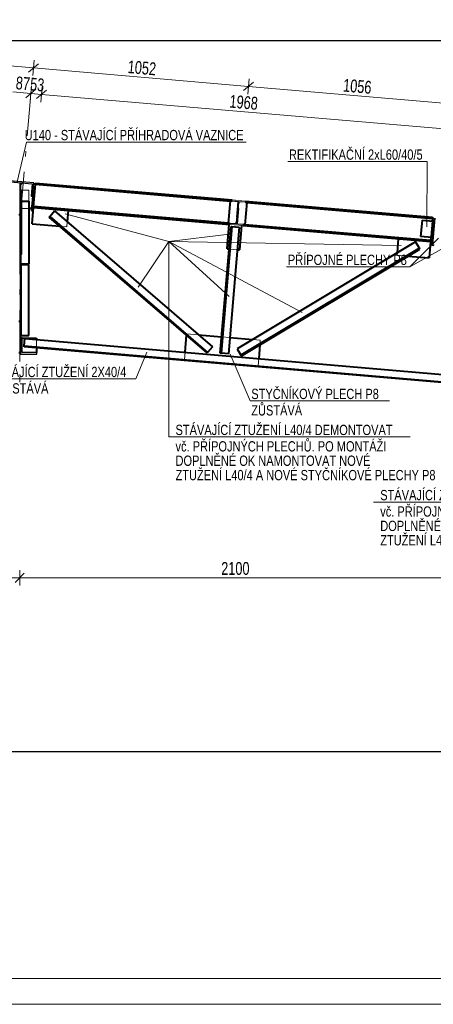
# Model space of a CAD drawing. Header units: metres. Extents: x 217 to 322, y -6 to 53.
# Tile 2 of 39: x 238.55 to 246.62, y -5.92 to 13.26. Entities that reach past the tile are written whole.
import ezdxf

# ---------------------------------------------------------------- set-up
doc = ezdxf.new("R2010")
doc.units = ezdxf.units.M
doc.linetypes.add('__RA_15', pattern=[1.7, 1, -0.3, 0.1, -0.3])
doc.linetypes.add('__RA_2', pattern=[0.4, 0.3, -0.1])
for name, color, linetype, lineweight in [('OSY', 204, '__RA_15', 13), ('POPIS', 7, 'Continuous', 13), ('SRAFY', 254, 'Continuous', 18), ('Standard', 7, 'Continuous', 40), ('VYZTUZ', 11, 'Continuous', 50)]:
    doc.layers.add(name, color=color, linetype=linetype, lineweight=lineweight)
doc.styles.add('ARIAL', font='ARIAL.TTF')

msp = doc.modelspace()

# ---------------------------------------------------------------- linework, layer by layer
at = {"layer": 'OSY', "color": 204, "linetype": '__RA_15', "lineweight": 13}
for q in [(238.762, 11.736), (238.553, 6.185)]:
    msp.add_line((238.553, 9.305), q, dxfattribs=at)
at = {"layer": 'SRAFY', "color": 136, "linetype": 'Continuous', "lineweight": 18}
for points in [[(217.375, -5.917), (322.375, -5.917), (322.375, 53.483), (217.375, 53.483), (217.375, -5.917)], [(217.875, -5.417), (321.875, -5.417), (321.875, 52.983), (217.875, 52.983), (217.875, -5.417)]]:
    msp.add_lwpolyline(points, dxfattribs=at)
at = {"layer": 'Standard', "color": 204, "linetype": 'Continuous', "lineweight": 13}
for p, q in [((238.688, 10.88), (238.502, 10.102)), ((242.968, 10.88), (238.688, 10.88)), ((243.779, 10.499), (246.499, 10.499)), ((246.499, 10.499), (246.49, 9.228)), ((239.439, 9.482), (241.462, 8.941)), ((242.64, 9.088), (241.462, 8.941)), ((241.462, 8.941), (240.86, 8.052)), ((241.462, 8.941), (242.637, 7.869)), ((241.462, 8.941), (245.988, 8.862)), ((241.462, 8.941), (244.062, 7.559)), ((241.462, 8.941), (241.462, 5.136)), ((246.157, 8.449), (247.166, 9.012)), ((246.717, 9.009), (246.157, 8.449)), ((243.757, 8.449), (246.157, 8.449)), ((240.819, 6.264), (241.031, 6.785)), ((242.655, 6.75), (243.044, 5.836)), ((238.099, 6.264), (240.819, 6.264)), ((243.044, 5.836), (245.764, 5.836)), ((241.462, 5.136), (246.167, 5.136)), ((245.453, 3.867), (249.862, 3.867))]:
    msp.add_line(p, q, dxfattribs=at)
at = {"layer": 'Standard', "color": 2, "linetype": 'Continuous', "lineweight": 25}
for p, q in [((238.832, 10.084), (238.274, 10.132)), ((238.309, 10.109), (238.795, 10.067)), ((238.795, 10.067), (238.774, 9.828)), ((238.81, 9.825), (238.832, 10.084)), ((238.774, 9.828), (238.81, 9.825)), ((238.569, 8.691), (238.569, 8.486)), ((238.585, 8.691), (238.569, 8.691)), ((238.585, 8.507), (238.585, 8.691)), ((238.569, 8.486), (238.729, 8.486)), ((238.729, 8.507), (238.585, 8.507)), ((238.729, 8.486), (238.729, 8.507)), ((238.569, 7.068), (238.569, 6.748)), ((238.601, 7.068), (238.569, 7.068)), ((238.601, 6.78), (238.601, 7.068)), ((238.569, 6.748), (238.889, 6.748)), ((238.889, 6.78), (238.601, 6.78)), ((238.889, 6.748), (238.889, 6.78))]:
    msp.add_line(p, q, dxfattribs=at)
at = {"layer": 'Standard', "color": 136, "linetype": '__RA_2', "lineweight": 18}
for p, q in [((238.553, 10.088), (238.569, 10.088)), ((238.569, 10.087), (238.569, 10.088)), ((238.729, 9.945), (238.585, 9.945)), ((238.729, 9.731), (238.729, 9.945)), ((238.729, 9.719), (238.569, 9.719)), ((238.569, 9.628), (238.585, 9.612)), ((238.585, 9.612), (238.609, 9.588)), ((242.66, 9.731), (242.692, 9.728)), ((242.693, 9.733), (242.948, 9.711)), ((242.804, 9.718), (242.767, 9.29)), ((242.799, 9.288), (242.836, 9.716)), ((242.832, 9.676), (242.8, 9.679)), ((242.811, 9.718), (242.828, 9.716)), ((242.947, 9.706), (242.979, 9.703)), ((238.729, 9.588), (238.609, 9.588)), ((239.337, 9.238), (239.365, 9.236)), ((239.365, 9.236), (239.474, 9.226)), ((239.482, 9.324), (239.474, 9.226)), ((242.623, 9.303), (242.655, 9.3)), ((242.91, 9.273), (242.655, 9.295)), ((242.77, 9.33), (242.802, 9.328)), ((242.792, 9.288), (242.774, 9.29)), ((242.91, 9.278), (242.942, 9.275)), ((246.596, 9.338), (246.569, 9.02)), ((242.636, 8.795), (242.795, 8.781)), ((245.913, 8.674), (245.917, 8.721)), ((245.913, 8.674), (246.121, 8.656)), ((238.585, 8.486), (238.585, 8.507)), ((241.805, 7.116), (241.807, 7.135)), ((241.807, 7.135), (241.808, 7.143)), ((241.808, 7.143), (242.042, 7.123)), ((238.881, 7.032), (238.881, 6.872)), ((242.489, 7.085), (242.649, 7.071)), ((243.096, 7.033), (243.242, 7.02)), ((243.242, 7.02), (243.234, 6.929)), ((241.764, 6.641), (241.777, 6.784)), ((243.212, 6.661), (243.199, 6.518))]:
    msp.add_line(p, q, dxfattribs=at)
at = {"layer": 'Standard', "color": 1, "linetype": 'Continuous', "lineweight": 40}
for p, q in [((238.569, 9.586), (238.569, 10.087)), ((238.609, 10.083), (238.569, 10.047)), ((238.818, 9.543), (238.863, 10.061)), ((238.863, 10.061), (238.831, 10.064)), ((238.862, 10.056), (242.66, 9.731)), ((238.863, 10.061), (238.864, 10.081)), ((238.864, 10.081), (242.694, 9.753)), ((238.585, 9.945), (238.569, 9.945)), ((238.569, 9.844), (238.585, 9.844)), ((238.585, 9.844), (238.585, 9.945)), ((238.585, 9.844), (238.585, 8.691)), ((238.81, 9.825), (238.786, 9.546)), ((238.585, 9.731), (238.729, 9.731)), ((238.729, 9.731), (238.729, 8.507)), ((238.798, 9.284), (238.825, 9.603)), ((238.823, 9.603), (242.653, 9.275)), ((238.825, 9.628), (242.623, 9.303)), ((242.623, 9.298), (242.661, 9.736)), ((242.661, 9.736), (242.693, 9.733)), ((242.979, 9.709), (242.942, 9.27)), ((242.948, 9.711), (242.979, 9.709)), ((242.949, 9.731), (246.603, 9.418)), ((242.979, 9.703), (246.601, 9.393)), ((238.537, 9.468), (238.569, 9.468)), ((238.569, 8.691), (238.569, 9.586)), ((238.79, 9.588), (238.729, 9.588)), ((238.786, 9.546), (238.818, 9.543)), ((239.131, 9.415), (239.142, 9.427)), ((242.206, 6.771), (239.131, 9.415)), ((239.142, 9.427), (239.235, 9.537)), ((239.142, 9.427), (242.216, 6.783)), ((239.235, 9.537), (242.31, 6.892)), ((239.501, 9.545), (239.482, 9.324)), ((246.603, 9.418), (246.601, 9.393)), ((238.798, 9.284), (239.337, 9.238)), ((242.462, 6.766), (242.673, 9.233)), ((242.689, 9.232), (242.478, 6.764)), ((242.596, 8.798), (242.637, 9.276)), ((242.833, 9.219), (242.621, 6.752)), ((242.655, 9.295), (242.623, 9.298)), ((242.673, 9.233), (242.689, 9.232)), ((242.689, 9.232), (242.833, 9.219)), ((242.876, 9.256), (242.835, 8.777)), ((242.908, 9.253), (246.562, 8.94)), ((242.942, 9.27), (242.91, 9.273)), ((242.942, 9.275), (246.564, 8.965)), ((246.397, 9.355), (246.369, 9.037)), ((246.397, 9.355), (246.616, 9.337)), ((246.616, 9.337), (246.588, 9.018)), ((246.641, 9.395), (246.596, 8.877)), ((246.601, 9.393), (246.596, 9.338)), ((246.616, 9.337), (246.636, 9.335)), ((246.588, 9.018), (246.369, 9.037)), ((246.569, 9.02), (246.564, 8.965)), ((246.608, 9.016), (246.588, 9.018)), ((246.272, 8.933), (242.792, 6.851)), ((245.917, 8.721), (245.94, 8.993)), ((246.346, 8.81), (246.272, 8.933)), ((246.562, 8.94), (246.534, 8.621)), ((246.564, 8.965), (246.562, 8.94)), ((246.596, 8.877), (246.628, 8.874)), ((242.596, 8.798), (242.636, 8.795)), ((242.795, 8.781), (242.835, 8.777)), ((246.346, 8.81), (242.866, 6.727)), ((242.875, 6.714), (246.355, 8.796)), ((246.121, 8.656), (246.534, 8.621)), ((246.355, 8.796), (246.346, 8.81)), ((238.569, 8.486), (238.569, 7.388)), ((238.585, 7.108), (238.585, 8.486)), ((238.729, 7.108), (238.729, 8.486)), ((238.537, 7.388), (238.569, 7.388)), ((238.569, 7.068), (238.569, 7.388)), ((238.569, 7.108), (238.585, 7.108)), ((238.585, 7.108), (238.729, 7.108)), ((241.777, 6.784), (241.805, 7.116)), ((242.042, 7.123), (242.489, 7.085)), ((238.601, 7.06), (238.881, 7.06)), ((238.641, 6.892), (238.643, 6.908)), ((238.643, 6.908), (238.655, 7.052)), ((238.643, 6.908), (246.863, 6.204)), ((238.655, 7.052), (246.875, 6.347)), ((238.881, 7.06), (238.881, 7.032)), ((242.649, 7.071), (243.096, 7.033)), ((243.234, 6.929), (243.212, 6.661)), ((238.537, 6.78), (238.569, 6.78)), ((246.861, 6.188), (238.641, 6.892)), ((238.881, 6.872), (238.881, 6.78)), ((242.216, 6.783), (242.206, 6.771)), ((242.31, 6.892), (242.216, 6.783)), ((242.478, 6.764), (242.462, 6.766)), ((242.621, 6.752), (242.478, 6.764)), ((242.792, 6.851), (242.866, 6.727)), ((242.866, 6.727), (242.875, 6.714))]:
    msp.add_line(p, q, dxfattribs=at)
at = {"layer": 'Standard', "color": 136, "linetype": 'Continuous', "lineweight": 18}
for p, q in [((242.694, 9.753), (242.692, 9.728)), ((242.692, 9.728), (242.811, 9.718)), ((242.949, 9.731), (242.694, 9.753)), ((242.811, 9.718), (242.774, 9.29)), ((242.792, 9.288), (242.828, 9.716)), ((242.828, 9.716), (242.947, 9.706)), ((242.947, 9.706), (242.949, 9.731)), ((242.655, 9.3), (242.653, 9.275)), ((242.653, 9.275), (242.908, 9.253)), ((242.774, 9.29), (242.655, 9.3)), ((242.91, 9.278), (242.792, 9.288)), ((242.908, 9.253), (242.91, 9.278))]:
    msp.add_line(p, q, dxfattribs=at)
at = {"layer": 'Standard', "color": 7, "linetype": 'Continuous', "lineweight": 25}
msp.add_lwpolyline([(227.924, -0.992), (257.644, -0.992), (257.644, 12.848), (227.924, 12.848)], dxfattribs=at)
at = {"layer": 'VYZTUZ', "color": 171, "linetype": 'Continuous', "lineweight": 18}
for p, q in [((234.612, 12.684), (238.82, 12.324)), ((238.82, 12.324), (238.833, 12.473)), ((238.722, 12.242), (238.917, 12.406)), ((238.82, 12.324), (238.807, 12.174)), ((238.82, 12.324), (243.012, 11.964)), ((243.012, 11.964), (243.025, 12.114)), ((238.672, 11.744), (238.867, 11.908)), ((238.77, 11.826), (238.782, 11.976)), ((238.98, 11.808), (238.993, 11.958)), ((242.915, 11.882), (243.11, 12.046)), ((243.012, 11.964), (242.999, 11.815)), ((243.012, 11.964), (247.22, 11.604)), ((238.422, 11.856), (238.77, 11.826)), ((238.77, 11.826), (238.757, 11.677)), ((238.77, 11.826), (238.98, 11.808)), ((238.883, 11.726), (239.078, 11.89)), ((238.98, 11.808), (238.967, 11.659)), ((238.98, 11.808), (246.822, 11.136)), ((238.553, 2.391), (238.553, 2.541)), ((230.153, 2.391), (238.553, 2.391)), ((238.463, 2.301), (238.643, 2.481)), ((238.553, 2.391), (238.553, 2.241)), ((238.553, 2.391), (246.953, 2.391))]:
    msp.add_line(p, q, dxfattribs=at)

# ---------------------------------------------------------------- texts
at = {"layer": 'POPIS', "color": 204, "linetype": 'Continuous', "lineweight": 13, "char_height": 0.2, "width": 0.07692, "attachment_point": 7, "style": 'ARIAL'}
for s, insert in [('\\W0.77;U140\\~-\\~STÁVAJÍCÍ\\~PŘÍHRADOVÁ\\~VAZNICE', (238.65, 10.913)), ('\\W0.77;REKTIFIKAČNÍ\\~2xL60/40/5', (243.802, 10.532)), ('\\W0.77;PŘÍPOJNÉ\\~PLECHY\\~P8', (243.781, 8.482)), ('\\W0.77;STÁJÍCÍ\\~ZTUŽENÍ\\~2X40/4', (238.122, 6.298)), ('\\W0.77;ZŮSTÁVÁ', (238.122, 5.978)), ('\\W0.77;STYČNÍKOVÝ\\~PLECH\\~P8', (243.068, 5.87)), ('\\W0.77;ZŮSTÁVÁ', (243.068, 5.55)), ('\\W0.77;STÁVAJÍCÍ\\~ZTUŽENÍ\\~L40/4\\~DEMONTOVAT', (241.591, 5.169)), ('\\W0.77;vč.\\~PŘÍPOJNÝCH\\~PLECHŮ.\\~PO\\~MONTÁŽI', (241.591, 4.849)), ('\\W0.77;DOPLNĚNÉ\\~OK\\~NAMONTOVAT\\~NOVÉ', (241.591, 4.569)), ('\\W0.77;ZTUŽENÍ\\~L40/4\\~A\\~NOVÉ\\~STYČNÍKOVÉ\\~PLECHY\\~P8', (241.591, 4.289)), ('\\W0.77;STÁVAJÍCÍ\\~ZTUŽENÍ\\~L40/4\\~DEMONTOVAT', (245.582, 3.9)), ('\\W0.77;vč.\\~PŘÍPOJNÝCH\\~PLECHŮ.\\~PO\\~MONTÁŽI', (245.582, 3.58)), ('\\W0.77;DOPLNĚNÉ\\~OK\\~NAMONTOVAT\\~NOVÉ', (245.582, 3.3)), ('\\W0.77;ZTUŽENÍ\\~L40/4\\~A\\~NOVÉ\\~STYČNÍKOVÉ\\~PLECHY\\~P8', (245.582, 3.02))]:
    msp.add_mtext(s, dxfattribs=dict(at, insert=insert))
at = {"layer": 'VYZTUZ', "color": 171, "linetype": 'Continuous', "lineweight": 18, "char_height": 0.25, "width": 0.08929, "attachment_point": 7, "rotation": 355.1009, "style": 'ARIAL'}
for s, insert in [('\\W0.71;1052', (240.651, 12.221)), ('\\W0.71;87', (238.468, 11.907)), ('\\W0.71;53', (238.747, 11.883)), ('\\W0.71;1056', (244.85, 11.861)), ('\\W0.71;1968', (242.635, 11.549))]:
    msp.add_mtext(s, dxfattribs=dict(at, insert=insert))
at = {"layer": 'VYZTUZ', "color": 171, "linetype": 'Continuous', "lineweight": 18, "insert": (242.482, 2.445), "char_height": 0.25, "width": 0.08929, "attachment_point": 7, "style": 'ARIAL'}
msp.add_mtext('\\W0.71;2100', dxfattribs=at)

doc.saveas('drawing.dxf')
